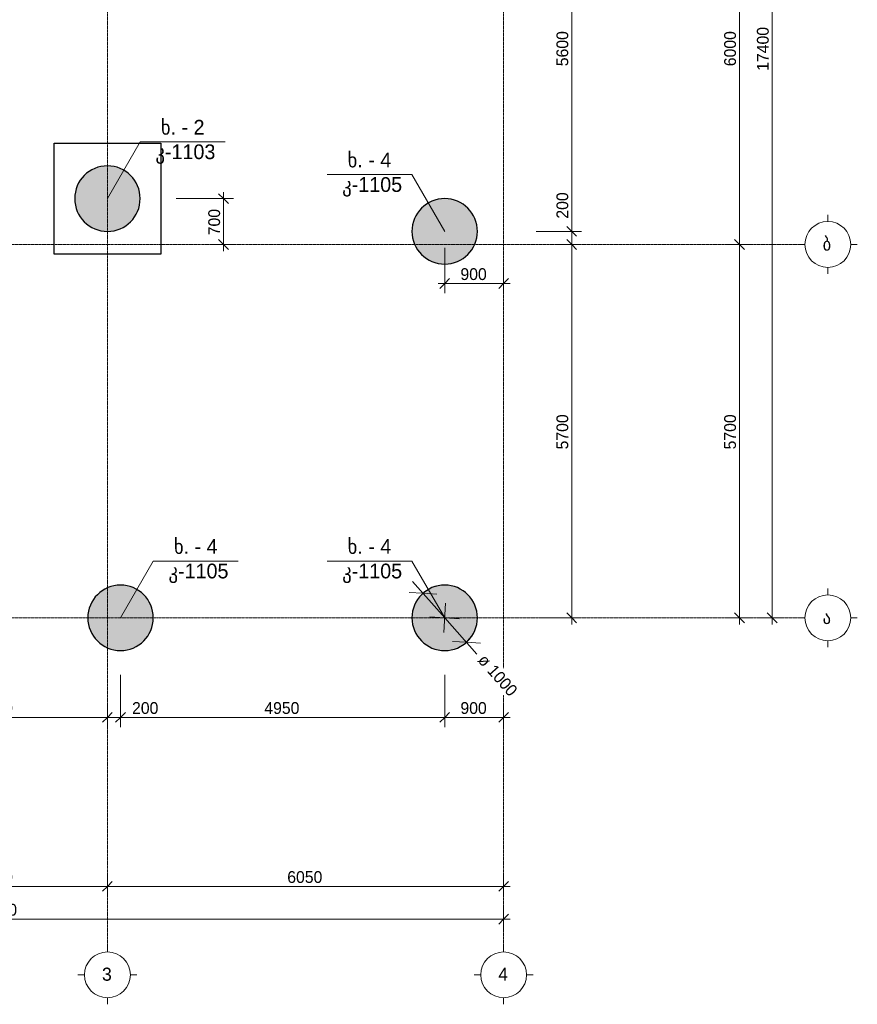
# Model space of a CAD drawing. Header units: millimetres. Extents: x -21500 to 4800, y -5900 to 24163.
# Tile 2 of 4: x -7990 to 4800, y -5900 to 9131. Entities that reach past the tile are written whole.
import ezdxf

# ---------------------------------------------------------------- set-up
doc = ezdxf.new("R2010")
doc.units = ezdxf.units.MM
doc.linetypes.add('StructuralPlan-B03$0$Grid Line', pattern=[22.225, 12.7, -3.175, 3.175, -3.175])
doc.layers.get('Defpoints').update_dxf_attribs({"color": 6})
for name, color, linetype, lineweight in [('S - HATCH', 252, 'Continuous', 5), ('S - TEXT', 7, 'Continuous', 9), ('StructuralPlan-B03$0$A-010-D_DIM', 7, 'Continuous', 5), ('StructuralPlan-B03$0$A-010-D_DIM-100', 7, 'Continuous', 5), ('StructuralPlan-B03$0$S-280-M_COLUMN', 7, 'Continuous', 30), ('StructuralPlan-B03$0$S-280-M_COLUMN main', 7, 'Continuous', 30), ('StructuralPlan-B03$0$Z-030-M_GRID', 7, 'Continuous', 5), ('StructuralPlan-B03$0$Z-033_T_GRIDREF', 7, 'Continuous', 5)]:
    doc.layers.add(name, color=color, linetype=linetype, lineweight=lineweight)
doc.styles.add('Cubicon', font='Cubicon.ttf')
doc.styles.add('StructuralPlan-B03$0$Cubicon', font='Cubicon.ttf', dxfattribs={"height": 200})
doc.styles.add('StructuralPlan-B03$0$Cubicon_1', font='Cubicon.ttf', dxfattribs={"height": 200})
doc.styles.add('StructuralPlan-B03$0$Cubicon_2', font='Cubicon.ttf', dxfattribs={"height": 180})
doc.dimstyles.new('CUB-M-100', dxfattribs={"dimscale": 100, "dimtxt": 1.8, "dimasz": 1.5, "dimexe": 1.5, "dimexo": 2, "dimgap": 1, "dimtad": 0, "dimdec": 0, "dimzin": 3, "dimdsep": 46, "dimtxsty": 'Cubicon', "dimblk": 'OBLIQUE', "dimcen": 1.5, "dimdle": 1, "dimazin": 2, "dimtfac": 0.75, "dimtdec": 0, "dimtmove": 0, "dimatfit": 3, "dimldrblk": 'SMALL', "dimfxl": 1, "dimtolj": 1, "dimtzin": 0, "dimlwd": -1, "dimlwe": -1, "dimarcsym": 0})
doc.dimstyles.new('StructuralPlan-B03$0$CUB_-_Diameter', dxfattribs={"dimscale": 304.8, "dimtxt": 181.601257, "dimasz": 0.984252, "dimexe": 0.787402, "dimexo": 0, "dimgap": 0.492126, "dimtad": 1, "dimjust": 3, "dimdec": 0, "dimzin": 0, "dimdsep": 46, "dimtxsty": 'StructuralPlan-B03$0$Cubicon_2', "dimblk1": 'StructuralPlan-B03$0$_Oblique', "dimblk2": 'StructuralPlan-B03$0$_Oblique', "dimsah": 1, "dimcen": 0.09, "dimdle": 0.787402, "dimazin": 0, "dimtfac": 1, "dimtdec": 4, "dimtix": 1, "dimtmove": 0, "dimatfit": 2, "dimfxl": 1, "dimtvp": 1, "dimtfill": 1, "dimtolj": 1, "dimtzin": 0, "dimarcsym": 2})
doc.dimstyles.new('StructuralPlan-B03$0$CUB_DIM_1_8', dxfattribs={"dimscale": 304.8, "dimtxt": 181.601257, "dimasz": 0.492126, "dimexe": 0.492126, "dimexo": 0.0625, "dimgap": 0, "dimtad": 1, "dimdec": 0, "dimzin": 0, "dimdsep": 46, "dimtxsty": 'StructuralPlan-B03$0$Cubicon_2', "dimblk1": 'StructuralPlan-B03$0$_Oblique', "dimblk2": 'StructuralPlan-B03$0$_Oblique', "dimsah": 1, "dimcen": 0.09, "dimdle": 0.328084, "dimazin": 0, "dimtfac": 1, "dimtdec": 4, "dimtix": 1, "dimtmove": 0, "dimatfit": 3, "dimfxl": 0.656168, "dimfxlon": 1, "dimtvp": 1, "dimtolj": 1, "dimtzin": 0, "dimarcsym": 2})
doc.dimstyles.new('StructuralPlan-B03$0$CUB_DIM_1_8_1', dxfattribs={"dimscale": 304.8, "dimtxt": 181.601257, "dimasz": 0.492126, "dimexe": 0.492126, "dimexo": 0.0625, "dimgap": 0, "dimtad": 1, "dimdec": 0, "dimzin": 0, "dimdsep": 46, "dimtxsty": 'StructuralPlan-B03$0$Cubicon_2', "dimblk1": 'StructuralPlan-B03$0$_Oblique', "dimblk2": 'StructuralPlan-B03$0$_Oblique', "dimsah": 1, "dimcen": 0.09, "dimdle": 0.328084, "dimazin": 0, "dimtfac": 1, "dimtdec": 4, "dimtix": 1, "dimtmove": 1, "dimatfit": 3, "dimfxl": 0.656168, "dimfxlon": 1, "dimtvp": 1, "dimtolj": 1, "dimtzin": 0, "dimarcsym": 2})

# ---------------------------------------------------------------- blocks, each defined once
blk = doc.blocks.new('StructuralPlan-B03$0$Grid - 00_CUB_ღერძის თავი-752507-B03')
at = {"layer": 'StructuralPlan-B03$0$Z-033_T_GRIDREF'}
for p, q in [((0, 3.5), (0, 4.5)), ((-3.5, 0), (-4.5, 0)), ((3.5, 0), (4.5, 0)), ((0, -3.5), (0, -4.5))]:
    blk.add_line(p, q, dxfattribs=at)
blk.add_circle((0, 0), 3.5, dxfattribs=at)
blk = doc.blocks.new('StructuralPlan-B03$0$DIMBLOCK1-B03')
at = {"layer": 'StructuralPlan-B03$0$A-010-D_DIM-100', "transparency": 16777216}
for p, q in [((3500, 17400), (3425, 17475)), ((3500, -100), (3500, 17500)), ((3500, 17400), (3300, 17400)), ((3500, 17400), (3575, 17325)), ((3500, 17400), (3650, 17400)), ((3500, 0), (3425, 75)), ((3500, 0), (3300, 0)), ((3500, 0), (3575, -75)), ((3500, 0), (3650, 0))]:
    blk.add_line(p, q, dxfattribs=at)
at = {"layer": 'StructuralPlan-B03$0$A-010-D_DIM-100', "color": 0, "transparency": 16777216, "insert": (3267, 8351), "char_height": 180, "width": 838.16, "attachment_point": 1, "rotation": 90, "line_spacing_factor": 0.931288, "style": 'StructuralPlan-B03$0$Cubicon_2'}
blk.add_mtext('17400', dxfattribs=at)
blk = doc.blocks.new('StructuralPlan-B03$0$_Oblique')
at = {"color": 0, "linetype": 'ByBlock', "lineweight": -2}
blk.add_line((-0.5, -0.5), (0.5, 0.5), dxfattribs=at)
blk = doc.blocks.new('StructuralPlan-B03$0$DIMBLOCK2-B03')
at = {"layer": 'StructuralPlan-B03$0$A-010-D_DIM-100', "transparency": 16777216}
for p, q in [((3000, 5700), (2925, 5775)), ((3000, 5700), (2800, 5700)), ((3000, -100), (3000, 5700)), ((3000, 5700), (3075, 5625)), ((3000, 5700), (3150, 5700)), ((3000, 0), (2925, 75)), ((3000, 0), (2800, 0)), ((3000, 0), (3075, -75)), ((3000, 0), (3150, 0))]:
    blk.add_line(p, q, dxfattribs=at)
at = {"layer": 'StructuralPlan-B03$0$A-010-D_DIM-100', "color": 0, "transparency": 16777216, "insert": (2767, 2571), "char_height": 180, "width": 670.53, "attachment_point": 1, "rotation": 90, "line_spacing_factor": 0.931288, "style": 'StructuralPlan-B03$0$Cubicon_2'}
blk.add_mtext('5700', dxfattribs=at)
blk = doc.blocks.new('StructuralPlan-B03$0$DIMBLOCK3-B03')
at = {"layer": 'StructuralPlan-B03$0$A-010-D_DIM-100', "transparency": 16777216}
for p, q in [((3000, 11700), (2925, 11775)), ((3000, 11700), (2800, 11700)), ((3000, 5700), (3000, 11700)), ((3000, 11700), (3075, 11625)), ((3000, 11700), (3150, 11700)), ((3000, 5700), (2925, 5775)), ((3000, 5700), (2800, 5700)), ((3000, 5700), (3075, 5625)), ((3000, 5700), (3150, 5700))]:
    blk.add_line(p, q, dxfattribs=at)
at = {"layer": 'StructuralPlan-B03$0$A-010-D_DIM-100', "color": 0, "transparency": 16777216, "insert": (2767, 8421), "char_height": 180, "width": 670.53, "attachment_point": 1, "rotation": 90, "line_spacing_factor": 0.931288, "style": 'StructuralPlan-B03$0$Cubicon_2'}
blk.add_mtext('6000', dxfattribs=at)
blk = doc.blocks.new('StructuralPlan-B03$0$DIMBLOCK5-B03')
at = {"layer": 'StructuralPlan-B03$0$A-010-D_DIM-100', "transparency": 16777216}
for p, q in [((-16100, -4600), (-16100, -4400)), ((-600, -4600), (-600, -4400)), ((-16200, -4600), (-500, -4600)), ((-16100, -4600), (-16175, -4675)), ((-16100, -4600), (-16025, -4525)), ((-16100, -4600), (-16100, -4750)), ((-600, -4600), (-675, -4675)), ((-600, -4600), (-525, -4525)), ((-600, -4600), (-600, -4750))]:
    blk.add_line(p, q, dxfattribs=at)
at = {"layer": 'StructuralPlan-B03$0$A-010-D_DIM-100', "color": 0, "transparency": 16777216, "insert": (-8699, -4367), "char_height": 180, "width": 838.16, "attachment_point": 1, "line_spacing_factor": 0.931288, "style": 'StructuralPlan-B03$0$Cubicon_2'}
blk.add_mtext('15500', dxfattribs=at)
blk = doc.blocks.new('StructuralPlan-B03$0$DIMBLOCK7-B03')
at = {"layer": 'StructuralPlan-B03$0$A-010-D_DIM-100', "transparency": 16777216}
for p, q in [((-10050, -4100), (-10050, -3900)), ((-6650, -4100), (-6650, -3900)), ((-10050, -4100), (-9975, -4025)), ((-6650, -4100), (-6575, -4025)), ((-10050, -4100), (-10125, -4175)), ((-10050, -4100), (-6650, -4100)), ((-10050, -4100), (-10050, -4250)), ((-6650, -4100), (-6725, -4175)), ((-6650, -4100), (-6650, -4250))]:
    blk.add_line(p, q, dxfattribs=at)
at = {"layer": 'StructuralPlan-B03$0$A-010-D_DIM-100', "color": 0, "transparency": 16777216, "insert": (-8629, -3867), "char_height": 180, "width": 670.53, "attachment_point": 1, "line_spacing_factor": 0.931288, "style": 'StructuralPlan-B03$0$Cubicon_2'}
blk.add_mtext('3400', dxfattribs=at)
blk = doc.blocks.new('StructuralPlan-B03$0$DIMBLOCK8-B03')
at = {"layer": 'StructuralPlan-B03$0$A-010-D_DIM-100', "transparency": 16777216}
for p, q in [((-6650, -4100), (-6650, -3900)), ((-600, -4100), (-600, -3900)), ((-6650, -4100), (-6575, -4025)), ((-600, -4100), (-525, -4025)), ((-6650, -4100), (-6725, -4175)), ((-6650, -4100), (-500, -4100)), ((-6650, -4100), (-6650, -4250)), ((-600, -4100), (-675, -4175)), ((-600, -4100), (-600, -4250))]:
    blk.add_line(p, q, dxfattribs=at)
at = {"layer": 'StructuralPlan-B03$0$A-010-D_DIM-100', "color": 0, "transparency": 16777216, "insert": (-3904, -3867), "char_height": 180, "width": 670.53, "attachment_point": 1, "line_spacing_factor": 0.931288, "style": 'StructuralPlan-B03$0$Cubicon_2'}
blk.add_mtext('6050', dxfattribs=at)
blk = doc.blocks.new('StructuralPlan-B03$0$DIMBLOCK27-B03')
at = {"layer": 'StructuralPlan-B03$0$A-010-D_DIM-100', "transparency": 16777216}
for p, q in [((-10050, -1520), (-10050, -1320)), ((-6650, -1520), (-6650, -1320)), ((-10050, -1520), (-9975, -1445)), ((-6650, -1520), (-6575, -1445)), ((-10050, -1520), (-10125, -1595)), ((-10050, -1520), (-6650, -1520)), ((-10050, -1520), (-10050, -1670)), ((-6650, -1520), (-6725, -1595)), ((-6650, -1520), (-6650, -1670))]:
    blk.add_line(p, q, dxfattribs=at)
at = {"layer": 'StructuralPlan-B03$0$A-010-D_DIM-100', "color": 0, "transparency": 16777216, "insert": (-8629, -1287), "char_height": 180, "width": 670.53, "attachment_point": 1, "line_spacing_factor": 0.931288, "style": 'StructuralPlan-B03$0$Cubicon_2'}
blk.add_mtext('3400', dxfattribs=at)
blk = doc.blocks.new('StructuralPlan-B03$0$DIMBLOCK28-B03')
at = {"layer": 'StructuralPlan-B03$0$A-010-D_DIM-100', "transparency": 16777216}
for p, q in [((-6450, -1520), (-6450, -872)), ((-6650, -1520), (-6650, -1320)), ((-6650, -1520), (-6575, -1445)), ((-6450, -1520), (-6375, -1445)), ((-6650, -1520), (-6725, -1595)), ((-6650, -1520), (-6450, -1520)), ((-6650, -1520), (-6650, -1670)), ((-6374, -1520), (-6550, -1520)), ((-6450, -1520), (-6525, -1595)), ((-6450, -1520), (-6450, -1670)), ((-5854, -1520), (-6374, -1520))]:
    blk.add_line(p, q, dxfattribs=at)
at = {"layer": 'StructuralPlan-B03$0$A-010-D_DIM-100', "color": 0, "transparency": 16777216, "insert": (-6274, -1287), "char_height": 180, "width": 502.9, "attachment_point": 1, "line_spacing_factor": 0.931288, "style": 'StructuralPlan-B03$0$Cubicon_2'}
blk.add_mtext('200', dxfattribs=at)
blk = doc.blocks.new('StructuralPlan-B03$0$DIMBLOCK29-B03')
at = {"layer": 'StructuralPlan-B03$0$A-010-D_DIM-100', "transparency": 16777216}
for p, q in [((-6450, -1520), (-6450, -872)), ((-1500, -1520), (-1500, -872)), ((-6450, -1520), (-6375, -1445)), ((-1500, -1520), (-1425, -1445)), ((-6450, -1520), (-6525, -1595)), ((-6450, -1520), (-1500, -1520)), ((-6450, -1520), (-6450, -1670)), ((-1500, -1520), (-1575, -1595)), ((-1500, -1520), (-1500, -1670))]:
    blk.add_line(p, q, dxfattribs=at)
at = {"layer": 'StructuralPlan-B03$0$A-010-D_DIM-100', "color": 0, "transparency": 16777216, "insert": (-4254, -1287), "char_height": 180, "width": 670.53, "attachment_point": 1, "line_spacing_factor": 0.931288, "style": 'StructuralPlan-B03$0$Cubicon_2'}
blk.add_mtext('4950', dxfattribs=at)
blk = doc.blocks.new('StructuralPlan-B03$0$DIMBLOCK30-B03')
at = {"layer": 'StructuralPlan-B03$0$A-010-D_DIM-100', "transparency": 16777216}
for p, q in [((-1500, -1520), (-1500, -872)), ((-600, -1520), (-600, -1320)), ((-1500, -1520), (-1425, -1445)), ((-600, -1520), (-525, -1445)), ((-1500, -1520), (-1575, -1595)), ((-1500, -1520), (-500, -1520)), ((-1500, -1520), (-1500, -1670)), ((-600, -1520), (-675, -1595)), ((-600, -1520), (-600, -1670))]:
    blk.add_line(p, q, dxfattribs=at)
at = {"layer": 'StructuralPlan-B03$0$A-010-D_DIM-100', "color": 0, "transparency": 16777216, "insert": (-1260, -1287), "char_height": 180, "width": 502.9, "attachment_point": 1, "line_spacing_factor": 0.931288, "style": 'StructuralPlan-B03$0$Cubicon_2'}
blk.add_mtext('900', dxfattribs=at)
blk = doc.blocks.new('StructuralPlan-B03$0$DIMBLOCK31-B03')
at = {"layer": 'StructuralPlan-B03$0$A-010-D_DIM-100', "transparency": 16777216}
for p, q in [((439, 5700), (364, 5775)), ((439, 5700), (239, 5700)), ((439, -100), (439, 5700)), ((439, 5700), (514, 5625)), ((439, 5700), (589, 5700)), ((439, 0), (-14, 0)), ((439, 0), (364, 75)), ((439, 0), (514, -75)), ((439, 0), (589, 0))]:
    blk.add_line(p, q, dxfattribs=at)
at = {"layer": 'StructuralPlan-B03$0$A-010-D_DIM-100', "color": 0, "transparency": 16777216, "insert": (206, 2571), "char_height": 180, "width": 670.53, "attachment_point": 1, "rotation": 90, "line_spacing_factor": 0.931288, "style": 'StructuralPlan-B03$0$Cubicon_2'}
blk.add_mtext('5700', dxfattribs=at)
blk = doc.blocks.new('StructuralPlan-B03$0$DIMBLOCK32-B03')
at = {"layer": 'StructuralPlan-B03$0$A-010-D_DIM-100', "transparency": 16777216}
for p, q in [((439, 6513), (439, 5994)), ((439, 5900), (-103, 5900)), ((439, 5900), (364, 5975)), ((439, 5994), (439, 5800)), ((439, 5700), (439, 5900)), ((439, 5900), (514, 5825)), ((439, 5900), (589, 5900)), ((439, 5700), (364, 5775)), ((439, 5700), (239, 5700)), ((439, 5700), (514, 5625)), ((439, 5700), (589, 5700))]:
    blk.add_line(p, q, dxfattribs=at)
at = {"layer": 'StructuralPlan-B03$0$A-010-D_DIM-100', "color": 0, "transparency": 16777216, "insert": (206, 6094), "char_height": 180, "width": 502.9, "attachment_point": 1, "rotation": 90, "line_spacing_factor": 0.931288, "style": 'StructuralPlan-B03$0$Cubicon_2'}
blk.add_mtext('200', dxfattribs=at)
blk = doc.blocks.new('StructuralPlan-B03$0$DIMBLOCK33-B03')
at = {"layer": 'StructuralPlan-B03$0$A-010-D_DIM-100', "transparency": 16777216}
for p, q in [((439, 11500), (364, 11575)), ((439, 11500), (-209, 11500)), ((439, 5900), (439, 11500)), ((439, 11500), (514, 11425)), ((439, 11500), (589, 11500)), ((439, 5900), (-103, 5900)), ((439, 5900), (364, 5975)), ((439, 5900), (514, 5825)), ((439, 5900), (589, 5900))]:
    blk.add_line(p, q, dxfattribs=at)
at = {"layer": 'StructuralPlan-B03$0$A-010-D_DIM-100', "color": 0, "transparency": 16777216, "insert": (206, 8421), "char_height": 180, "width": 670.53, "attachment_point": 1, "rotation": 90, "line_spacing_factor": 0.931288, "style": 'StructuralPlan-B03$0$Cubicon_2'}
blk.add_mtext('5600', dxfattribs=at)
blk = doc.blocks.new('StructuralPlan-B03$0$DIMBLOCK47-B03')
at = {"layer": 'StructuralPlan-B03$0$A-010-D_DIM-100', "transparency": 16777216}
for p, q in [((-4877, 6400), (-4952, 6475)), ((-4877, 5600), (-4877, 6500)), ((-4877, 6400), (-5599, 6400)), ((-4877, 6400), (-4802, 6325)), ((-4877, 6400), (-4727, 6400)), ((-4877, 5700), (-4952, 5775)), ((-4877, 5700), (-5077, 5700)), ((-4877, 5700), (-4802, 5625)), ((-4877, 5700), (-4727, 5700))]:
    blk.add_line(p, q, dxfattribs=at)
at = {"layer": 'StructuralPlan-B03$0$A-010-D_DIM-100', "color": 0, "transparency": 16777216, "insert": (-5110, 5840), "char_height": 180, "width": 502.9, "attachment_point": 1, "rotation": 90, "line_spacing_factor": 0.931288, "style": 'StructuralPlan-B03$0$Cubicon_2'}
blk.add_mtext('700', dxfattribs=at)
blk = doc.blocks.new('StructuralPlan-B03$0$DIMBLOCK48-B03')
at = {"layer": 'StructuralPlan-B03$0$A-010-D_DIM-100', "transparency": 16777216}
for p, q in [((-1500, 5104), (-1500, 5646)), ((-600, 5104), (-600, 5304)), ((-1500, 5104), (-1425, 5179)), ((-600, 5104), (-525, 5179)), ((-1600, 5104), (-500, 5104)), ((-1500, 5104), (-1575, 5029)), ((-1500, 5104), (-1500, 4954)), ((-600, 5104), (-675, 5029)), ((-600, 5104), (-600, 4954))]:
    blk.add_line(p, q, dxfattribs=at)
at = {"layer": 'StructuralPlan-B03$0$A-010-D_DIM-100', "color": 0, "transparency": 16777216, "insert": (-1260, 5337), "char_height": 180, "width": 502.9, "attachment_point": 1, "line_spacing_factor": 0.931288, "style": 'StructuralPlan-B03$0$Cubicon_2'}
blk.add_mtext('900', dxfattribs=at)
blk = doc.blocks.new('StructuralPlan-B03$0$DIMBLOCK53-B03')
at = {"layer": 'StructuralPlan-B03$0$A-010-D_DIM-100', "transparency": 16777216}
for p, q in [((-1500, 0), (-1991, 553)), ((-1832, 374), (-2044, 386)), ((-1832, 374), (-1620, 361)), ((-1513, -226), (-1487, 226)), ((-1274, -13), (-1726, 13)), ((-1500, 0), (-1009, -553)), ((-1168, -374), (-1380, -361)), ((-1168, -374), (-956, -386))]:
    blk.add_line(p, q, dxfattribs=at)
for start, end in [(104.1056, 159.1095), (284.1056, 339.1095)]:
    blk.add_arc((-1500, 0), 500, start, end, dxfattribs=at)
at = {"layer": 'StructuralPlan-B03$0$A-010-D_DIM-100', "color": 0, "transparency": 16777216, "insert": (-871, -535), "char_height": 180, "width": 938.74, "attachment_point": 1, "rotation": 311.6075, "line_spacing_factor": 0.931288, "style": 'StructuralPlan-B03$0$Cubicon_2', "bg_fill": 3, "box_fill_scale": 1.25, "bg_fill_color": 256, "bg_fill_true_color": 13158600, "bg_fill_transparency": 0}
blk.add_mtext('ø 1000', dxfattribs=at)
blk = doc.blocks.new('A$Ce44b4616')
at = {"layer": 'Defpoints', "color": 6}
blk.add_lwpolyline([(-814, 848), (814, 848), (814, -848), (-814, -848)], close=True, dxfattribs=at)
blk = doc.blocks.new('_Oblique')
at = {"color": 0, "linetype": 'ByBlock', "lineweight": -2}
blk.add_line((-0.5, -0.5), (0.5, 0.5), dxfattribs=at)
blk = doc.blocks.new('StructuralPlan-B03')
at = {"layer": 'StructuralPlan-B03$0$S-280-M_COLUMN main', "true_color": 0xa4a4a4}
for points in [[(-6650, 5900), (-6571.8, 5906.2), (-6495.5, 5924.5), (-6423, 5954.5), (-6356.1, 5995.5), (-6296.4, 6046.4), (-6245.5, 6106.1), (-6204.5, 6173), (-6174.5, 6245.5), (-6156.2, 6321.8), (-6150, 6400), (-6156.2, 6478.2), (-6174.5, 6554.5), (-6204.5, 6627), (-6245.5, 6693.9), (-6296.4, 6753.6), (-6356.1, 6804.5), (-6423, 6845.5), (-6495.5, 6875.5), (-6571.8, 6893.8), (-6650, 6900), (-6728.2, 6893.8), (-6804.5, 6875.5), (-6877, 6845.5), (-6943.9, 6804.5), (-7003.6, 6753.6), (-7054.5, 6693.9), (-7095.5, 6627), (-7125.5, 6554.5), (-7143.8, 6478.2), (-7150, 6400), (-7143.8, 6321.8), (-7125.5, 6245.5), (-7095.5, 6173), (-7054.5, 6106.1), (-7003.6, 6046.4), (-6943.9, 5995.5), (-6877, 5954.5), (-6804.5, 5924.5), (-6728.2, 5906.2)], [(-1500, 5400), (-1421.8, 5406.2), (-1345.5, 5424.5), (-1273, 5454.5), (-1206.1, 5495.5), (-1146.4, 5546.4), (-1095.5, 5606.1), (-1054.5, 5673), (-1024.5, 5745.5), (-1006.2, 5821.8), (-1000, 5900), (-1006.2, 5978.2), (-1024.5, 6054.5), (-1054.5, 6127), (-1095.5, 6193.9), (-1146.4, 6253.6), (-1206.1, 6304.5), (-1273, 6345.5), (-1345.5, 6375.5), (-1421.8, 6393.8), (-1500, 6400), (-1578.2, 6393.8), (-1654.5, 6375.5), (-1727, 6345.5), (-1793.9, 6304.5), (-1853.6, 6253.6), (-1904.5, 6193.9), (-1945.5, 6127), (-1975.5, 6054.5), (-1993.8, 5978.2), (-2000, 5900), (-1993.8, 5821.8), (-1975.5, 5745.5), (-1945.5, 5673), (-1904.5, 5606.1), (-1853.6, 5546.4), (-1793.9, 5495.5), (-1727, 5454.5), (-1654.5, 5424.5), (-1578.2, 5406.2)], [(-6450, -500), (-6371.8, -493.8), (-6295.5, -475.5), (-6223, -445.5), (-6156.1, -404.5), (-6096.4, -353.6), (-6045.5, -293.9), (-6004.5, -227), (-5974.5, -154.5), (-5956.2, -78.2), (-5950, 0), (-5956.2, 78.2), (-5974.5, 154.5), (-6004.5, 227), (-6045.5, 293.9), (-6096.4, 353.6), (-6156.1, 404.5), (-6223, 445.5), (-6295.5, 475.5), (-6371.8, 493.8), (-6450, 500), (-6528.2, 493.8), (-6604.5, 475.5), (-6677, 445.5), (-6743.9, 404.5), (-6803.6, 353.6), (-6854.5, 293.9), (-6895.5, 227), (-6925.5, 154.5), (-6943.8, 78.2), (-6950, 0), (-6943.8, -78.2), (-6925.5, -154.5), (-6895.5, -227), (-6854.5, -293.9), (-6803.6, -353.6), (-6743.9, -404.5), (-6677, -445.5), (-6604.5, -475.5), (-6528.2, -493.8)], [(-1500, -500), (-1421.8, -493.8), (-1345.5, -475.5), (-1273, -445.5), (-1206.1, -404.5), (-1146.4, -353.6), (-1095.5, -293.9), (-1054.5, -227), (-1024.5, -154.5), (-1006.2, -78.2), (-1000, 0), (-1006.2, 78.2), (-1024.5, 154.5), (-1054.5, 227), (-1095.5, 293.9), (-1146.4, 353.6), (-1206.1, 404.5), (-1273, 445.5), (-1345.5, 475.5), (-1421.8, 493.8), (-1500, 500), (-1578.2, 493.8), (-1654.5, 475.5), (-1727, 445.5), (-1793.9, 404.5), (-1853.6, 353.6), (-1904.5, 293.9), (-1945.5, 227), (-1975.5, 154.5), (-1993.8, 78.2), (-2000, 0), (-1993.8, -78.2), (-1975.5, -154.5), (-1945.5, -227), (-1904.5, -293.9), (-1853.6, -353.6), (-1793.9, -404.5), (-1727, -445.5), (-1654.5, -475.5), (-1578.2, -493.8)]]:
    blk.add_hatch(color=253, dxfattribs=at).paths.add_polyline_path(points)
at = {"layer": 'StructuralPlan-B03$0$S-280-M_COLUMN'}
for centre, start, end in [((-6650, 6400), 360, 180), ((-6650, 6400), 180, 360), ((-1500, 5900), 360, 180), ((-1500, 5900), 180, 360), ((-6450, 0), 360, 180), ((-1500, 0), 360, 180), ((-1500, 0), 180, 360), ((-6450, 0), 180, 360)]:
    blk.add_arc(centre, 500, start, end, dxfattribs=at)
at = {"layer": 'StructuralPlan-B03$0$Z-030-M_GRID', "linetype": 'StructuralPlan-B03$0$Grid Line'}
for p, q in [((-6650, 22400), (-6650, -5000)), ((-600, 22400), (-600, -5000)), ((3900, 5700), (-20600, 5700)), ((3900, 0), (-20600, 0))]:
    blk.add_line(p, q, dxfattribs=at)
at = {"layer": 'StructuralPlan-B03$0$Z-033_T_GRIDREF', "xscale": 99.99999999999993, "yscale": 99.99999999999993, "zscale": 99.99999999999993}
for p, rotation in [((4350, 5700), 89.99999999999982), ((4350, 0), 89.99999999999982), ((-6650, -5450), 180), ((-600, -5450), 180)]:
    blk.add_blockref('StructuralPlan-B03$0$Grid - 00_CUB_ღერძის თავი-752507-B03', p, dxfattribs=dict(at, rotation=rotation))
at = {"layer": 'StructuralPlan-B03$0$Z-033_T_GRIDREF', "char_height": 200, "width": 192.405, "attachment_point": 1}
for s, insert, style in [('\\fCubicon|b0|i0|c254|p2|;ბ', (4270.1, 5807.1), 'StructuralPlan-B03$0$Cubicon'), ('\\fCubicon|b0|i0|c254|p2|;ა', (4270.1, 107.1), 'StructuralPlan-B03$0$Cubicon'), ('\\fCubicon|b0|i0|c204|p2|;3', (-6732.4, -5340.2), 'StructuralPlan-B03$0$Cubicon_1'), ('\\fCubicon|b0|i0|c204|p2|;4', (-682.4, -5340.2), 'StructuralPlan-B03$0$Cubicon_1')]:
    blk.add_mtext(s, dxfattribs=dict(at, insert=insert, style=style))
at = {"layer": 'StructuralPlan-B03$0$A-010-D_DIM'}
for base, p1, p2, override, picture, middle in [((3500, 17400), (3300, 0), (3300, 17400), {"dimpost": '<>', "dimfxl": 17399.999996}, 'StructuralPlan-B03$0$DIMBLOCK1-B03', (3408.2, 8700)), ((3000, 11700), (2800, 5700), (2800, 11700), {"dimpost": '<>', "dimfxl": 6000}, 'StructuralPlan-B03$0$DIMBLOCK3-B03', (2908.2, 8700)), ((439, 11500), (-103.3, 5900), (-208.7, 11500), {"dimpost": '<>', "dimfxl": 5600.992763}, 'StructuralPlan-B03$0$DIMBLOCK33-B03', (347.2, 8700)), ((-4876.9, 6400), (-5076.9, 5700), (-5599.1, 6400), {"dimpost": '<>', "dimfxl": 873.306433}, 'StructuralPlan-B03$0$DIMBLOCK47-B03', (-4968.7, 6050)), ((439, 5700), (-14.2, 0), (239, 5700), {"dimpost": '<>', "dimfxl": 5705.619154}, 'StructuralPlan-B03$0$DIMBLOCK31-B03', (347.2, 2850)), ((3000, 5700), (2800, 0), (2800, 5700), {"dimpost": '<>', "dimfxl": 5700.000079}, 'StructuralPlan-B03$0$DIMBLOCK2-B03', (2908.2, 2850))]:
    dim = blk.add_linear_dim(base=base, p1=p1, p2=p2, angle=90, dimstyle='StructuralPlan-B03$0$CUB_DIM_1_8', override=override, dxfattribs=at)
    dim.commit()
    dim.dimension.update_dxf_attribs({"geometry": picture, "text_midpoint": middle})
dim = blk.add_linear_dim(base=(439, 5900), p1=(239, 5700), p2=(-103.3, 5900), angle=90, dimstyle='StructuralPlan-B03$0$CUB_DIM_1_8_1', override={"dimpost": '<>', "dimfxl": 396.40745}, dxfattribs=at)
dim.commit()
dim.dimension.update_dxf_attribs({"geometry": 'StructuralPlan-B03$0$DIMBLOCK32-B03', "text_midpoint": (325.9, 6345), "dimtype": 128, "text_rotation": 90})
for base, p1, p2, override, picture, middle in [((-600, 5104.1), (-1500, 5646.4), (-600, 5304.1), {"dimpost": '<>', "dimfxl": 962.880505}, 'StructuralPlan-B03$0$DIMBLOCK48-B03', (-1050, 5196)), ((-1500, -1519.7), (-6450, -871.9), (-1500, -871.9), {"dimpost": '<>', "dimfxl": 4950}, 'StructuralPlan-B03$0$DIMBLOCK29-B03', (-3975, -1427.8)), ((-600, -1519.7), (-1500, -871.9), (-600, -1319.7), {"dimpost": '<>', "dimfxl": 1005.209026}, 'StructuralPlan-B03$0$DIMBLOCK30-B03', (-1050, -1427.8)), ((-6650, -1519.7), (-10050, -1319.7), (-6650, -1319.7), {"dimpost": '<>', "dimfxl": 3399.999947}, 'StructuralPlan-B03$0$DIMBLOCK27-B03', (-8350, -1427.8)), ((-6650, -4100), (-10050, -3900), (-6650, -3900), {"dimpost": '<>', "dimfxl": 3399.999947}, 'StructuralPlan-B03$0$DIMBLOCK7-B03', (-8350, -4008.1)), ((-600, -4100), (-6650, -3900), (-600, -3900), {"dimpost": '<>', "dimfxl": 6050}, 'StructuralPlan-B03$0$DIMBLOCK8-B03', (-3625, -4008.2)), ((-600, -4600), (-16100, -4400), (-600, -4400), {"dimpost": '<>', "dimfxl": 15500}, 'StructuralPlan-B03$0$DIMBLOCK5-B03', (-8350, -4508.2))]:
    dim = blk.add_linear_dim(base=base, p1=p1, p2=p2, dimstyle='StructuralPlan-B03$0$CUB_DIM_1_8', override=override, dxfattribs=at)
    dim.commit()
    dim.dimension.update_dxf_attribs({"geometry": picture, "text_midpoint": middle})
dim = blk.add_linear_dim(base=(-6450, -1519.7), p1=(-6650, -1319.7), p2=(-6450, -871.9), dimstyle='StructuralPlan-B03$0$CUB_DIM_1_8_1', override={"dimpost": '<>', "dimfxl": 490.352105}, dxfattribs=at)
dim.commit()
dim.dimension.update_dxf_attribs({"geometry": 'StructuralPlan-B03$0$DIMBLOCK28-B03', "text_midpoint": (-6022.1, -1406.6), "dimtype": 128})
dim = blk.add_diameter_dim_2p(p1=(-1832, 373.9), p2=(-1168, -373.9), dimstyle='StructuralPlan-B03$0$CUB_-_Diameter', override={"dimpost": 'ø<>'}, dxfattribs=at)
dim.commit()
dim.dimension.update_dxf_attribs({"geometry": 'StructuralPlan-B03$0$DIMBLOCK53-B03', "text_midpoint": (-1316.7, 162.8)})

msp = doc.modelspace()

# ---------------------------------------------------------------- block references
at = {"layer": 'S - HATCH', "color": 1}
msp.add_blockref('StructuralPlan-B03', (0, 0), dxfattribs=at)

# ---------------------------------------------------------------- next in the draw order: block references
at = {"layer": 'Defpoints'}
msp.add_blockref('A$Ce44b4616', (-6650, 6400), dxfattribs=at)

# ---------------------------------------------------------------- next in the draw order: texts
at = {"layer": 'S - TEXT', "transparency": 33554684, "char_height": 225, "attachment_point": 5, "style": 'Cubicon'}
for s, insert in [('ხ. - 2\\P კ-1103', (-5501, 7266)), ('ხ. - 4\\P კ-1105', (-2649, 6766)), ('ხ. - 4\\P კ-1105', (-5301, 866)), ('ხ. - 4\\P კ-1105', (-2649, 866))]:
    msp.add_mtext(s, dxfattribs=dict(at, insert=insert))

# ---------------------------------------------------------------- next in the draw order: leaders
at = {"layer": 'S - TEXT', "transparency": 33554684}
for points in [[(-6650, 6400), (-6150, 7266), (-4853, 7266)], [(-1500, 5900), (-2000, 6766), (-3297, 6766)], [(-6450, 0), (-5950, 866), (-4653, 866)], [(-1500, 0), (-2000, 866), (-3297, 866)]]:
    msp.add_leader(points, dimstyle='CUB-M-100', override={"dimasz": 1, "dimldrblk": 'None'}, dxfattribs=at)

doc.saveas('drawing.dxf')
